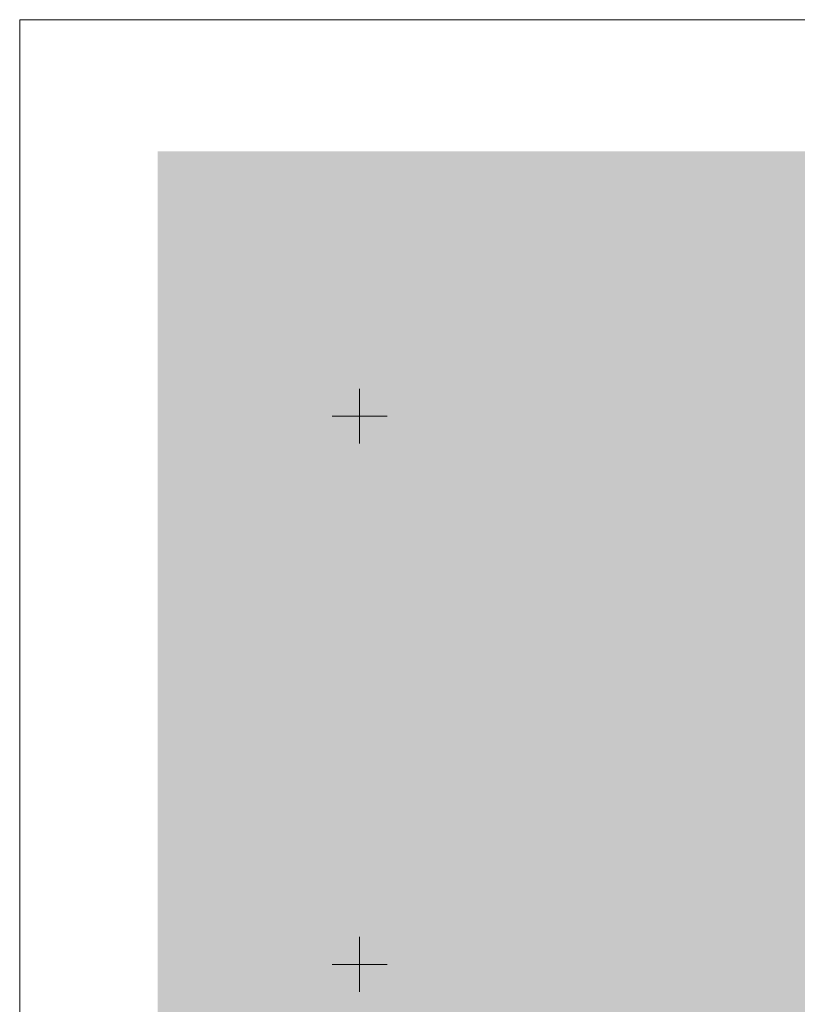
# Model space of a CAD drawing. Header units: centimetres. Extents: x 1590 to 6442358, y 1327 to 6703124.
# Tile 45 of 79: x 9077 to 9148, y 1884 to 1974. Entities that reach past the tile are written whole.
import ezdxf

# ---------------------------------------------------------------- set-up
doc = ezdxf.new("R2010")
doc.units = ezdxf.units.CM
doc.layers.add('#RAMKA', color=7, linetype='Continuous', lineweight=15)
doc.layers.add('0_MAPA', color=7, linetype='Continuous', lineweight=0)
doc.layers.add('PZT_HATCH_UTWARDZONE_DROGI', color=250, linetype='Continuous', lineweight=0, transparency=0.8)

# ---------------------------------------------------------------- blocks, each defined once
blk = doc.blocks.new('MDCP')
at = {"layer": '#RAMKA', "color": 7, "linetype": 'Continuous', "lineweight": 18, "ltscale": 0.5}
blk.add_lwpolyline([(-210, 0), (-210, 148.5), (-210, 297), (0, 297), (0, 148.5), (0, 0)], close=True, dxfattribs=at)
at = {"color": 0}
for p, q in [((-178.974, 258.327, -10.22), (-178.974, 263.327, -10.22)), ((-181.474, 260.827, -10.22), (-176.474, 260.827, -10.22)), ((-178.974, 208.327, -10.22), (-178.974, 213.327, -10.22)), ((-181.474, 210.827, -10.22), (-176.474, 210.827, -10.22))]:
    blk.add_line(p, q, dxfattribs=at)

msp = doc.modelspace()

# ---------------------------------------------------------------- hatches: boundary and pattern name
at = {"layer": 'PZT_HATCH_UTWARDZONE_DROGI', "true_color": 0xffffff, "transparency": 33554549}
msp.add_hatch(color=7, dxfattribs=at).paths.add_polyline_path([(9279, 1962), (9090, 1962), (9090, 1749), (9279, 1749)])

# ---------------------------------------------------------------- block references
at = {"layer": '0_MAPA', "linetype": 'ByBlock'}
msp.add_blockref('MDCP', (9287.398, 1677.016, 10.301), dxfattribs=at)

doc.saveas('drawing.dxf')
